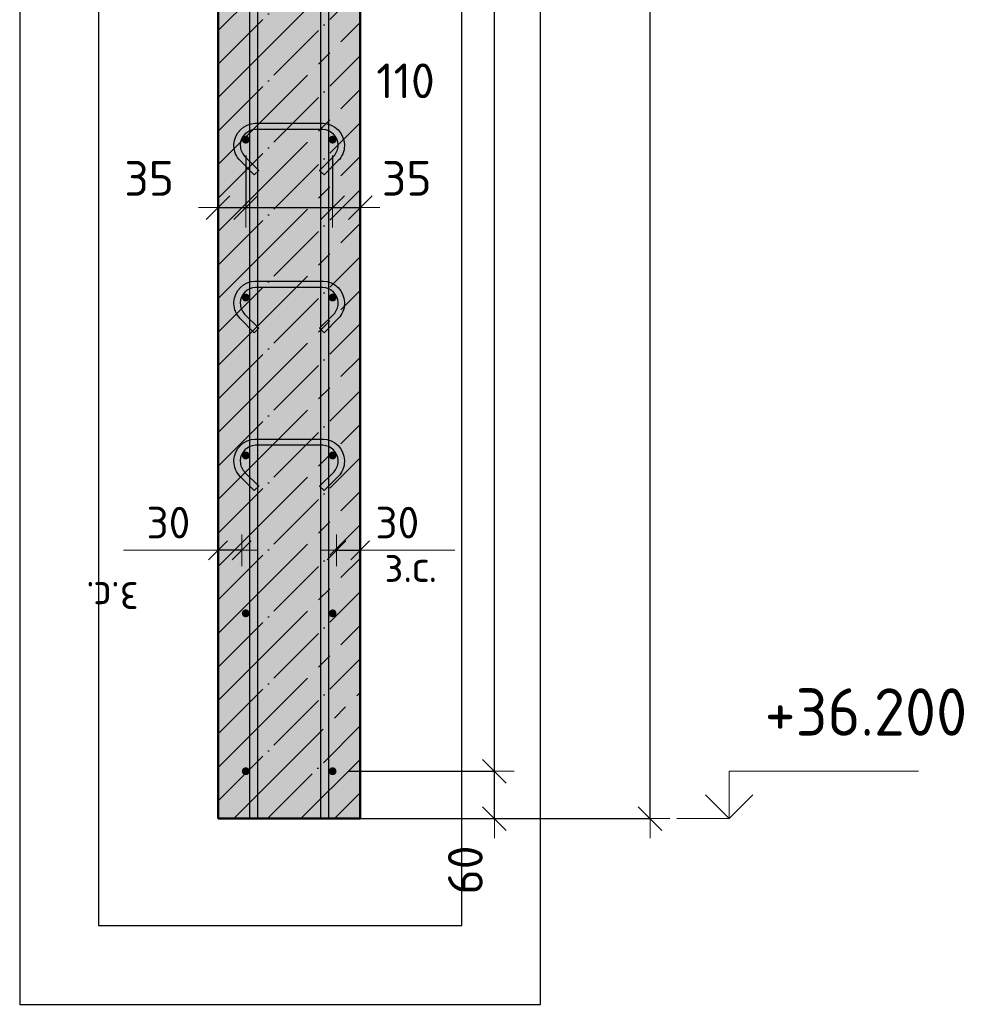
# Model space of a CAD drawing. Header units: millimetres. Extents: x -19950 to 69837, y -2757 to 40090.
# Tile 89 of 136: x 29245 to 30468, y 24478 to 25726. Entities that reach past the tile are written whole.
import ezdxf

# ---------------------------------------------------------------- set-up
doc = ezdxf.new("R2010")
doc.units = ezdxf.units.MM
doc.header["$PDMODE"] = 65
doc.linetypes.add('______11', pattern=[100, 80, -10, 0, -10])
doc.linetypes.add('______5', pattern=[220, 160, -20, 20, -20])
for name, color, linetype, lineweight in [('Standard', 7, 'Continuous', 25), ('Арм.стержн. вертикальными 1', 22, 'Continuous', 35), ('Арм.стержн.горизонт. 1', 180, 'Continuous', 35), ('Высотная отметки_ общее', 7, 'Continuous', 13), ('Размерная линия_ общее', 7, 'Continuous', 13), ('Размерная линия_ общее_1', 7, 'Continuous', 13)]:
    doc.layers.add(name, color=color, linetype=linetype, lineweight=lineweight)
doc.layers.add('Арм.стержн.Стяжки', color=7, linetype='Continuous', lineweight=35, true_color=0x501e0f)
doc.styles.add('ISOCPEUR', font='ISOCPEUR')
doc.dimstyles.new('DIMSTYLE_3', dxfattribs={"dimtxt": 40, "dimasz": 40, "dimexe": 0, "dimexo": 0.001, "dimgap": 20, "dimtad": 2, "dimdec": 0, "dimrnd": 5, "dimzin": 12, "dimdsep": 46, "dimtxsty": 'ISOCPEUR', "dimblk1": 'ALL_ML_STRICH', "dimblk2": 'ALL_ML_STRICH', "dimsah": 1, "dimcen": 0, "dimse1": 1, "dimse2": 1, "dimclrd": 7, "dimclre": 256, "dimclrt": 7, "dimadec": 0, "dimazin": 0, "dimtfac": 1, "dimtdec": 0, "dimtix": 1, "dimtmove": 2, "dimatfit": 3, "dimfxl": 0, "dimtvp": 1.2, "dimtzin": 0, "dimlwd": 0, "dimlwe": -3, "dimarcsym": 0})
doc.dimstyles.new('DIMSTYLE_5', dxfattribs={"dimtxt": 44, "dimasz": 50, "dimexe": 0, "dimexo": 0, "dimgap": 22, "dimtad": 2, "dimdec": 0, "dimrnd": 5, "dimzin": 12, "dimdsep": 46, "dimtxsty": 'ISOCPEUR', "dimblk1": 'ALL_ML_STRICH', "dimblk2": 'ALL_ML_STRICH', "dimsah": 1, "dimcen": 0, "dimclrd": 7, "dimclre": 256, "dimclrt": 7, "dimadec": 0, "dimazin": 0, "dimtfac": 1, "dimtdec": 0, "dimtix": 1, "dimtmove": 2, "dimatfit": 3, "dimfxl": 0, "dimtvp": 1.2, "dimtzin": 0, "dimlwd": 0, "dimlwe": -3, "dimarcsym": 0})
doc.dimstyles.new('DIMSTYLE_7', dxfattribs={"dimtxt": 44, "dimasz": 50, "dimexe": 0, "dimexo": 0, "dimgap": 22, "dimtad": 2, "dimdec": 0, "dimrnd": 5, "dimzin": 12, "dimdsep": 46, "dimtxsty": 'ISOCPEUR', "dimblk1": 'ALL_ML_STRICH', "dimblk2": 'ALL_ML_STRICH', "dimsah": 1, "dimcen": 0, "dimclrd": 7, "dimclre": 256, "dimclrt": 7, "dimadec": 0, "dimazin": 0, "dimtfac": 1, "dimtdec": 0, "dimtix": 1, "dimtmove": 2, "dimatfit": 3, "dimfxl": 0, "dimtzin": 0, "dimlwd": 0, "dimlwe": -3, "dimarcsym": 0})

# ---------------------------------------------------------------- blocks, each defined once
blk = doc.blocks.new('ALL_ML_STRICH')
at = {"color": 0, "linetype": 'ByBlock', "lineweight": -2}
for p, q in [((0, -0.5), (0, 0.5)), ((-0.3, -0.3), (0.3, 0.3)), ((-1, 0), (0.5, 0))]:
    blk.add_line(p, q, dxfattribs=at)
blk = doc.blocks.new('*D169')
at = {"layer": 'DEFPOINTS', "color": 7, "linetype": 'Continuous', "lineweight": 13, "transparency": 33554687}
for p in [(29531, 25573.7), (29496, 25487.6), (29496, 25446.7)]:
    blk.add_point(p, dxfattribs=at)
at = {"layer": 'Размерная линия_ общее', "color": 253, "linetype": 'Continuous', "lineweight": -2, "true_color": 0xa0a0a0, "transparency": 33554687}
for p, q in [((29531, 25553.7), (29531, 25487.6)), ((29496, 25466.7), (29496, 25487.6))]:
    blk.add_line(p, q, dxfattribs=at)
at = {"layer": 'Размерная линия_ общее', "color": 7, "linetype": 'Continuous', "lineweight": -2, "transparency": 33554687}
blk.add_line((29496, 25487.6), (29531, 25487.6), dxfattribs=at)
at = {"layer": 'Размерная линия_ общее', "color": 7, "linetype": 'Continuous', "lineweight": 13, "transparency": 33554687, "xscale": 50, "yscale": 50, "zscale": 50, "rotation": 180}
blk.add_blockref('ALL_ML_STRICH', (29496, 25487.6), dxfattribs=at)
at = {"layer": 'Размерная линия_ общее', "color": 7, "linetype": 'Continuous', "lineweight": 13, "transparency": 33554687, "xscale": 50, "yscale": 50, "zscale": 50}
blk.add_blockref('ALL_ML_STRICH', (29531, 25487.6), dxfattribs=at)
at = {"layer": 'Размерная линия_ общее', "color": 7, "linetype": 'Continuous', "lineweight": 13, "transparency": 33554687, "insert": (29408.7, 25524.6), "char_height": 44, "width": 88, "attachment_point": 5, "style": 'ISOCPEUR'}
blk.add_mtext('\\A1;{35}', dxfattribs=at)
blk = doc.blocks.new('*D170')
at = {"layer": 'DEFPOINTS', "color": 7, "linetype": 'Continuous', "lineweight": 13, "transparency": 33554687}
for p in [(29531, 25573.7), (29641, 25573.7), (29531, 25487.6)]:
    blk.add_point(p, dxfattribs=at)
at = {"layer": 'Размерная линия_ общее', "color": 253, "linetype": 'Continuous', "lineweight": -2, "true_color": 0xa0a0a0, "transparency": 33554687}
for p, q in [((29531, 25553.7), (29531, 25487.6)), ((29641, 25553.7), (29641, 25487.6))]:
    blk.add_line(p, q, dxfattribs=at)
at = {"layer": 'Размерная линия_ общее', "color": 7, "linetype": 'Continuous', "lineweight": -2, "transparency": 33554687}
blk.add_line((29531, 25487.6), (29641, 25487.6), dxfattribs=at)
at = {"layer": 'Размерная линия_ общее', "color": 7, "linetype": 'Continuous', "lineweight": 13, "transparency": 33554687, "xscale": 50, "yscale": 50, "zscale": 50, "rotation": 180}
blk.add_blockref('ALL_ML_STRICH', (29531, 25487.6), dxfattribs=at)
at = {"layer": 'Размерная линия_ общее', "color": 7, "linetype": 'Continuous', "lineweight": 13, "transparency": 33554687, "xscale": 50, "yscale": 50, "zscale": 50}
blk.add_blockref('ALL_ML_STRICH', (29641, 25487.6), dxfattribs=at)
at = {"layer": 'Размерная линия_ общее', "color": 7, "linetype": 'Continuous', "lineweight": 13, "transparency": 33554687, "insert": (29733.4, 25648.2), "char_height": 44, "width": 132, "attachment_point": 5, "style": 'ISOCPEUR'}
blk.add_mtext('\\A1;{110}', dxfattribs=at)
blk = doc.blocks.new('*D171')
at = {"layer": 'DEFPOINTS', "color": 7, "linetype": 'Continuous', "lineweight": 13, "transparency": 33554687}
for p in [(29641, 25573.7), (29641, 25487.6), (29676, 25450.1)]:
    blk.add_point(p, dxfattribs=at)
at = {"layer": 'Размерная линия_ общее', "color": 253, "linetype": 'Continuous', "lineweight": -2, "true_color": 0xa0a0a0, "transparency": 33554687}
for p, q in [((29641, 25553.7), (29641, 25487.6)), ((29676, 25470.1), (29676, 25487.6))]:
    blk.add_line(p, q, dxfattribs=at)
at = {"layer": 'Размерная линия_ общее', "color": 7, "linetype": 'Continuous', "lineweight": -2, "transparency": 33554687}
blk.add_line((29641, 25487.6), (29676, 25487.6), dxfattribs=at)
at = {"layer": 'Размерная линия_ общее', "color": 7, "linetype": 'Continuous', "lineweight": 13, "transparency": 33554687, "xscale": 50, "yscale": 50, "zscale": 50, "rotation": 180}
blk.add_blockref('ALL_ML_STRICH', (29641, 25487.6), dxfattribs=at)
at = {"layer": 'Размерная линия_ общее', "color": 7, "linetype": 'Continuous', "lineweight": 13, "transparency": 33554687, "xscale": 50, "yscale": 50, "zscale": 50}
blk.add_blockref('ALL_ML_STRICH', (29676, 25487.6), dxfattribs=at)
at = {"layer": 'Размерная линия_ общее', "color": 7, "linetype": 'Continuous', "lineweight": 13, "transparency": 33554687, "insert": (29735, 25524.7), "char_height": 44, "width": 88, "attachment_point": 5, "style": 'ISOCPEUR'}
blk.add_mtext('\\A1;{35}', dxfattribs=at)
blk = doc.blocks.new('*D173')
at = {"layer": 'DEFPOINTS', "color": 7, "linetype": 'Continuous', "lineweight": 13, "transparency": 33554687}
for p in [(29646, 25053.6), (29646, 25044.9), (29676, 25044.9)]:
    blk.add_point(p, dxfattribs=at)
at = {"layer": 'Размерная линия_ общее_1', "color": 7, "linetype": 'Continuous', "lineweight": -2, "transparency": 33554687}
blk.add_line((29646, 25053.6), (29676, 25053.6), dxfattribs=at)
at = {"layer": 'Размерная линия_ общее_1', "color": 7, "linetype": 'Continuous', "lineweight": 13, "transparency": 33554687, "xscale": 40, "yscale": 40, "zscale": 40, "rotation": 180}
blk.add_blockref('ALL_ML_STRICH', (29646, 25053.6), dxfattribs=at)
at = {"layer": 'Размерная линия_ общее_1', "color": 7, "linetype": 'Continuous', "lineweight": 13, "transparency": 33554687, "xscale": 40, "yscale": 40, "zscale": 40}
blk.add_blockref('ALL_ML_STRICH', (29676, 25053.6), dxfattribs=at)
at = {"layer": 'Размерная линия_ общее_1', "color": 7, "linetype": 'Continuous', "lineweight": 13, "transparency": 33554687, "insert": (29723, 25088.6), "char_height": 40, "width": 80, "attachment_point": 5, "style": 'ISOCPEUR'}
blk.add_mtext('\\A1;{30}', dxfattribs=at)
at = {"layer": 'Размерная линия_ общее_1', "color": 7, "linetype": 'Continuous', "lineweight": 13, "transparency": 33554687, "insert": (29706.6, 25053.4), "char_height": 40, "width": 2, "attachment_point": 1, "line_spacing_factor": 0.60241, "style": 'ISOCPEUR'}
blk.add_mtext('з.с.', dxfattribs=at)
blk = doc.blocks.new('*D174')
at = {"layer": 'DEFPOINTS', "color": 7, "linetype": 'Continuous', "lineweight": 13, "transparency": 33554687}
for p in [(29496, 25044.9), (29526, 25053.6), (29526, 25044.9)]:
    blk.add_point(p, dxfattribs=at)
at = {"layer": 'Размерная линия_ общее_1', "color": 7, "linetype": 'Continuous', "lineweight": -2, "transparency": 33554687}
blk.add_line((29526, 25053.6), (29496, 25053.6), dxfattribs=at)
at = {"layer": 'Размерная линия_ общее_1', "color": 7, "linetype": 'Continuous', "lineweight": 13, "transparency": 33554687, "xscale": 40, "yscale": 40, "zscale": 40}
for p, rotation in [((29496, 25053.6), 180), ((29526, 25053.6), 360)]:
    blk.add_blockref('ALL_ML_STRICH', p, dxfattribs=dict(at, rotation=rotation))
at = {"layer": 'Размерная линия_ общее_1', "color": 7, "linetype": 'Continuous', "lineweight": 13, "transparency": 33554687, "insert": (29433, 25088.6), "char_height": 40, "width": 80, "attachment_point": 5, "style": 'ISOCPEUR'}
blk.add_mtext('\\A1;{30}', dxfattribs=at)
at = {"layer": 'Размерная линия_ общее_1', "color": 7, "linetype": 'Continuous', "lineweight": 13, "transparency": 33554687, "insert": (29395.5, 24973.4), "char_height": 40, "width": 2, "attachment_point": 1, "rotation": 180, "line_spacing_factor": 0.60241, "style": 'ISOCPEUR'}
blk.add_mtext('з.с.', dxfattribs=at)
blk = doc.blocks.new('*D298')
at = {"layer": 'DEFPOINTS', "color": 7, "linetype": 'Continuous', "lineweight": 13, "transparency": 33554687}
for p in [(29676, 27833.7), (29724, 24713.7), (30043.3, 24713.7)]:
    blk.add_point(p, dxfattribs=at)
at = {"layer": 'Размерная линия_ общее', "color": 253, "linetype": 'Continuous', "lineweight": -2, "true_color": 0xa0a0a0, "transparency": 33554687}
for p, q in [((29696, 27833.7), (30043.3, 27833.7)), ((29744, 24713.7), (30043.3, 24713.7))]:
    blk.add_line(p, q, dxfattribs=at)
at = {"layer": 'Размерная линия_ общее', "color": 7, "linetype": 'Continuous', "lineweight": -2, "transparency": 33554687}
blk.add_line((30043.3, 24713.7), (30043.3, 27833.7), dxfattribs=at)
at = {"layer": 'Размерная линия_ общее', "color": 7, "linetype": 'Continuous', "lineweight": 13, "transparency": 33554687, "xscale": 50, "yscale": 50, "zscale": 50}
for p, rotation in [((30043.3, 27833.7), 90), ((30043.3, 24713.7), 270)]:
    blk.add_blockref('ALL_ML_STRICH', p, dxfattribs=dict(at, rotation=rotation))
at = {"layer": 'Размерная линия_ общее', "color": 7, "linetype": 'Continuous', "lineweight": 13, "transparency": 33554687, "insert": (30006.3, 26280.3), "char_height": 44, "width": 176, "attachment_point": 5, "rotation": 90, "style": 'ISOCPEUR'}
blk.add_mtext('\\A1;{3120}', dxfattribs=at)
blk = doc.blocks.new('COMPLEX_ELEVATIONDIM_11')
at = {"layer": 'Высотная отметки_ общее', "color": 7, "linetype": 'Continuous', "lineweight": 13, "transparency": 33554687}
for p, q in [((30143.3, 24713.7), (30143.3, 24773.7)), ((30143.3, 24773.7), (30383.3, 24773.7)), ((30143.3, 24713.7), (30113.3, 24743.7)), ((30143.3, 24713.7), (30173.3, 24743.7)), ((30143.3, 24713.7), (30143.3, 24713.7)), ((30143.3, 24713.7), (30143.3, 24713.7)), ((30143.3, 24713.7), (30143.3, 24713.7)), ((30143.3, 24713.7), (30143.3, 24713.7))]:
    blk.add_line(p, q, dxfattribs=at)
blk.add_lwpolyline([(30143.3, 24713.7), (30083.3, 24713.7), (30083.3, 24713.7), (30077.1, 24713.7)], dxfattribs=at)
at = {"layer": 'Высотная отметки_ общее', "color": 7, "linetype": 'Continuous', "lineweight": 13, "transparency": 33554687, "insert": (30188.3, 24818.7), "char_height": 60, "width": 298.477, "attachment_point": 7, "style": 'ISOCPEUR'}
blk.add_mtext('\\W0.96;+36.200', dxfattribs=at)
blk = doc.blocks.new('*D301')
at = {"layer": 'DEFPOINTS', "color": 7, "linetype": 'Continuous', "lineweight": 13, "transparency": 33554687}
for p in [(29641, 24773.7), (29621.9, 24713.7), (29846, 24713.7)]:
    blk.add_point(p, dxfattribs=at)
at = {"layer": 'Размерная линия_ общее', "color": 253, "linetype": 'Continuous', "lineweight": -2, "true_color": 0xa0a0a0, "transparency": 33554687}
for p, q in [((29661, 24773.7), (29846, 24773.7)), ((29641.9, 24713.7), (29846, 24713.7))]:
    blk.add_line(p, q, dxfattribs=at)
at = {"layer": 'Размерная линия_ общее', "color": 7, "linetype": 'Continuous', "lineweight": -2, "transparency": 33554687}
blk.add_line((29846, 24713.7), (29846, 24773.7), dxfattribs=at)
at = {"layer": 'Размерная линия_ общее', "color": 7, "linetype": 'Continuous', "lineweight": 13, "transparency": 33554687, "xscale": 50, "yscale": 50, "zscale": 50}
for p, rotation in [((29846, 24773.7), 90), ((29846, 24713.7), 270)]:
    blk.add_blockref('ALL_ML_STRICH', p, dxfattribs=dict(at, rotation=rotation))
at = {"layer": 'Размерная линия_ общее', "color": 7, "linetype": 'Continuous', "lineweight": 13, "transparency": 33554687, "insert": (29809.2, 24648.6), "char_height": 44, "width": 88, "attachment_point": 5, "rotation": 90, "style": 'ISOCPEUR'}
blk.add_mtext('\\A1;{60}', dxfattribs=at)
blk = doc.blocks.new('*D302')
at = {"layer": 'DEFPOINTS', "color": 7, "linetype": 'Continuous', "lineweight": 13, "transparency": 33554687}
for p in [(29641, 27773.7), (29641, 24773.7), (29846, 24773.7)]:
    blk.add_point(p, dxfattribs=at)
at = {"layer": 'Размерная линия_ общее', "color": 253, "linetype": 'Continuous', "lineweight": -2, "true_color": 0xa0a0a0, "transparency": 33554687}
for p, q in [((29661, 27773.7), (29846, 27773.7)), ((29661, 24773.7), (29846, 24773.7))]:
    blk.add_line(p, q, dxfattribs=at)
at = {"layer": 'Размерная линия_ общее', "color": 7, "linetype": 'Continuous', "lineweight": -2, "transparency": 33554687}
blk.add_line((29846, 24773.7), (29846, 27773.7), dxfattribs=at)
at = {"layer": 'Размерная линия_ общее', "color": 7, "linetype": 'Continuous', "lineweight": 13, "transparency": 33554687, "xscale": 50, "yscale": 50, "zscale": 50}
for p, rotation in [((29846, 27773.7), 90), ((29846, 24773.7), 270)]:
    blk.add_blockref('ALL_ML_STRICH', p, dxfattribs=dict(at, rotation=rotation))
at = {"layer": 'Размерная линия_ общее', "color": 7, "linetype": 'Continuous', "lineweight": 13, "transparency": 33554687, "insert": (29787, 26125.7), "char_height": 44, "width": 2.2, "attachment_point": 1, "rotation": 90, "line_spacing_factor": 0.60241, "style": 'ISOCPEUR'}
blk.add_mtext('\\W0.91;15х200=3000', dxfattribs=at)

msp = doc.modelspace()

# ---------------------------------------------------------------- hatches: boundary and pattern name
at = {"layer": 'Standard', "linetype": 'Continuous', "lineweight": -3, "transparency": 33554687}
msp.add_hatch(color=7, dxfattribs=at).paths.add_polyline_path([(29676, 27833.7), (29496, 27833.7), (29496, 24713.7), (29676, 24713.7)])
at = {"layer": 'Арм.стержн.горизонт. 1', "linetype": 'Continuous', "lineweight": 50, "transparency": 33554687}
for points in [[(29536, 25573.7), (29535.7, 25575.6), (29534.6, 25577.2), (29533, 25578.3), (29531, 25578.7), (29529.1, 25578.3), (29527.5, 25577.2), (29526.4, 25575.6), (29526, 25573.7), (29526.4, 25571.8), (29527.5, 25570.1), (29529.1, 25569), (29531, 25568.7), (29533, 25569), (29534.6, 25570.1), (29535.7, 25571.8)], [(29646, 25573.7), (29645.7, 25575.6), (29644.6, 25577.2), (29643, 25578.3), (29641, 25578.7), (29639.1, 25578.3), (29637.5, 25577.2), (29636.4, 25575.6), (29636, 25573.7), (29636.4, 25571.8), (29637.5, 25570.1), (29639.1, 25569), (29641, 25568.7), (29643, 25569), (29644.6, 25570.1), (29645.7, 25571.8)], [(29536, 25373.7), (29535.7, 25375.6), (29534.6, 25377.2), (29533, 25378.3), (29531, 25378.7), (29529.1, 25378.3), (29527.5, 25377.2), (29526.4, 25375.6), (29526, 25373.7), (29526.4, 25371.8), (29527.5, 25370.1), (29529.1, 25369), (29531, 25368.7), (29533, 25369), (29534.6, 25370.1), (29535.7, 25371.8)], [(29646, 25373.7), (29645.7, 25375.6), (29644.6, 25377.2), (29643, 25378.3), (29641, 25378.7), (29639.1, 25378.3), (29637.5, 25377.2), (29636.4, 25375.6), (29636, 25373.7), (29636.4, 25371.8), (29637.5, 25370.1), (29639.1, 25369), (29641, 25368.7), (29643, 25369), (29644.6, 25370.1), (29645.7, 25371.8)], [(29536, 25173.7), (29535.7, 25175.6), (29534.6, 25177.2), (29533, 25178.3), (29531, 25178.7), (29529.1, 25178.3), (29527.5, 25177.2), (29526.4, 25175.6), (29526, 25173.7), (29526.4, 25171.8), (29527.5, 25170.1), (29529.1, 25169), (29531, 25168.7), (29533, 25169), (29534.6, 25170.1), (29535.7, 25171.8)], [(29646, 25173.7), (29645.7, 25175.6), (29644.6, 25177.2), (29643, 25178.3), (29641, 25178.7), (29639.1, 25178.3), (29637.5, 25177.2), (29636.4, 25175.6), (29636, 25173.7), (29636.4, 25171.8), (29637.5, 25170.1), (29639.1, 25169), (29641, 25168.7), (29643, 25169), (29644.6, 25170.1), (29645.7, 25171.8)], [(29536, 24973.7), (29535.7, 24975.6), (29534.6, 24977.2), (29533, 24978.3), (29531, 24978.7), (29529.1, 24978.3), (29527.5, 24977.2), (29526.4, 24975.6), (29526, 24973.7), (29526.4, 24971.8), (29527.5, 24970.1), (29529.1, 24969), (29531, 24968.7), (29533, 24969), (29534.6, 24970.1), (29535.7, 24971.8)], [(29646, 24973.7), (29645.7, 24975.6), (29644.6, 24977.2), (29643, 24978.3), (29641, 24978.7), (29639.1, 24978.3), (29637.5, 24977.2), (29636.4, 24975.6), (29636, 24973.7), (29636.4, 24971.8), (29637.5, 24970.1), (29639.1, 24969), (29641, 24968.7), (29643, 24969), (29644.6, 24970.1), (29645.7, 24971.8)], [(29536, 24773.7), (29535.7, 24775.6), (29534.6, 24777.2), (29533, 24778.3), (29531, 24778.7), (29529.1, 24778.3), (29527.5, 24777.2), (29526.4, 24775.6), (29526, 24773.7), (29526.4, 24771.8), (29527.5, 24770.1), (29529.1, 24769), (29531, 24768.7), (29533, 24769), (29534.6, 24770.1), (29535.7, 24771.8)], [(29646, 24773.7), (29645.7, 24775.6), (29644.6, 24777.2), (29643, 24778.3), (29641, 24778.7), (29639.1, 24778.3), (29637.5, 24777.2), (29636.4, 24775.6), (29636, 24773.7), (29636.4, 24771.8), (29637.5, 24770.1), (29639.1, 24769), (29641, 24768.7), (29643, 24769), (29644.6, 24770.1), (29645.7, 24771.8)]]:
    msp.add_hatch(color=4, dxfattribs=at).paths.add_polyline_path(points)

# ---------------------------------------------------------------- linework, layer by layer
at = {"layer": 'Standard', "color": 52, "linetype": 'Continuous', "lineweight": -3, "transparency": 33554687}
for p, q in [((29344.6, 28905), (29344.6, 24578.4)), ((29344.6, 28905), (29344.6, 24578.4)), ((29804.6, 24578.4), (29804.6, 28905)), ((29804.6, 24578.4), (29804.6, 28905)), ((29344.6, 24578.4), (29804.6, 24578.4)), ((29344.6, 24578.4), (29804.6, 24578.4))]:
    msp.add_line(p, q, dxfattribs=at)
at = {"layer": 'Standard', "color": 7, "linetype": 'Continuous', "lineweight": 50, "transparency": 33554687}
for p, q in [((29496, 27833.7), (29496, 24713.7)), ((29676, 24713.7), (29676, 27833.7)), ((29496, 24713.7), (29676, 24713.7))]:
    msp.add_line(p, q, dxfattribs=at)
at = {"layer": 'Standard', "color": 7, "linetype": '______5', "lineweight": -3, "transparency": 33554687}
for p, q in [((29496, 25711.8), (29676, 25891.8)), ((29496, 25627), (29676, 25807)), ((29496, 25542.1), (29676, 25722.1)), ((29496, 25457.3), (29676, 25637.3)), ((29496, 25372.4), (29676, 25552.4)), ((29496, 25287.6), (29676, 25467.6)), ((29496, 25202.7), (29676, 25382.7)), ((29496, 25117.9), (29676, 25297.9)), ((29496, 25033), (29676, 25213)), ((29496, 24948.1), (29676, 25128.1)), ((29496, 24863.3), (29676, 25043.3)), ((29496, 24778.4), (29676, 24958.4)), ((29516.1, 24713.7), (29676, 24873.6)), ((29601, 24713.7), (29676, 24788.7))]:
    msp.add_line(p, q, dxfattribs=at)
at = {"layer": 'Standard', "color": 7, "linetype": '______11', "lineweight": -3, "transparency": 33554687}
for p, q in [((29496, 25669.4), (29676, 25849.4)), ((29496, 25584.5), (29676, 25764.5)), ((29496, 25499.7), (29676, 25679.7)), ((29496, 25414.8), (29676, 25594.8)), ((29496, 25330), (29676, 25510)), ((29496, 25245.1), (29676, 25425.1)), ((29496, 25160.3), (29676, 25340.3)), ((29496, 25075.4), (29676, 25255.4)), ((29496, 24990.6), (29676, 25170.6)), ((29496, 24905.7), (29676, 25085.7)), ((29496, 24820.9), (29676, 25000.9)), ((29496, 24736), (29676, 24916)), ((29558.6, 24713.7), (29676, 24831.2)), ((29643.4, 24713.7), (29676, 24746.3))]:
    msp.add_line(p, q, dxfattribs=at)
at = {"layer": 'Standard', "color": 7, "linetype": 'Continuous', "lineweight": 13, "transparency": 33554687}
for p, q in [((29496, 25053.6), (29376, 25053.6)), ((29676, 25053.6), (29796, 25053.6))]:
    msp.add_line(p, q, dxfattribs=at)
at = {"layer": 'Standard', "color": 7, "linetype": 'Continuous', "lineweight": 25, "transparency": 33554687}
msp.add_lwpolyline([(29244.6, 24478.4), (29904.6, 24478.4), (29904.6, 29005), (29244.6, 29005), (29244.6, 24478.4)], dxfattribs=at)
at = {"layer": 'Арм.стержн. вертикальными 1', "color": 4, "linetype": 'Continuous', "lineweight": 25, "transparency": 33554687}
for points in [[(29536, 24713.7), (29536, 28843.7), (29546, 28843.7), (29546, 24713.7), (29536, 24713.7)], [(29536, 24713.7), (29536, 28843.7), (29546, 28843.7), (29546, 24713.7), (29536, 24713.7)], [(29626, 24713.7), (29626, 28843.7), (29636, 28843.7), (29636, 24713.7), (29626, 24713.7)], [(29626, 24713.7), (29626, 28843.7), (29636, 28843.7), (29636, 24713.7), (29626, 24713.7)]]:
    msp.add_lwpolyline(points, dxfattribs=at)
at = {"layer": 'Арм.стержн.горизонт. 1', "color": 52, "linetype": 'Continuous', "lineweight": 50, "transparency": 33554687}
for p, q in [((29496, 24713.7), (29496, 24713.7)), ((29676, 24713.7), (29676, 24713.7))]:
    msp.add_line(p, q, dxfattribs=at)
at = {"layer": 'Арм.стержн.Стяжки', "color": 40, "linetype": 'Continuous', "lineweight": 25, "transparency": 33554687}
for points in [[(29624.6, 25534.8), (29642.5, 25552.7), (29643.7, 25554.1), (29644.8, 25555.6), (29645.7, 25557.2), (29646.5, 25558.9), (29647.1, 25560.6), (29647.6, 25562.4), (29647.9, 25564.3), (29648, 25566.2), (29648, 25567.3), (29647.5, 25570.9), (29646.3, 25574.6), (29644.5, 25577.9), (29642.2, 25580.7), (29639.4, 25582.9), (29636.1, 25584.8), (29632.4, 25586), (29628.8, 25586.5), (29543.3, 25586.5), (29539.7, 25586), (29536, 25584.8), (29532.6, 25582.9), (29529.9, 25580.7), (29527.6, 25577.9), (29525.8, 25574.6), (29524.5, 25570.9), (29524, 25567.3), (29524, 25566.2), (29524.2, 25564.3), (29524.5, 25562.4), (29524.9, 25560.6), (29525.6, 25558.9), (29526.4, 25557.2), (29527.3, 25555.6), (29528.4, 25554.1), (29529.6, 25552.7), (29547.5, 25534.8), (29541.8, 25529.1), (29523.8, 25547.2), (29522.1, 25549.1), (29520.6, 25551.2), (29519.3, 25553.5), (29518.2, 25555.8), (29517.3, 25558.2), (29516.6, 25560.8), (29516.2, 25563.3), (29516, 25565.9), (29516, 25567.9), (29516.7, 25572.7), (29518.4, 25577.8), (29521, 25582.5), (29524.2, 25586.3), (29528.1, 25589.6), (29532.8, 25592.2), (29537.8, 25593.9), (29542.7, 25594.5), (29629.4, 25594.5), (29634.2, 25593.9), (29639.3, 25592.2), (29644, 25589.6), (29647.9, 25586.3), (29651.1, 25582.5), (29653.7, 25577.8), (29655.4, 25572.7), (29656, 25567.9), (29656, 25565.9), (29655.9, 25563.3), (29655.5, 25560.8), (29654.8, 25558.2), (29653.9, 25555.8), (29652.8, 25553.5), (29651.5, 25551.2), (29650, 25549.1), (29648.3, 25547.2), (29630.3, 25529.1), (29624.6, 25534.8)], [(29624.6, 25334.8), (29642.5, 25352.7), (29643.7, 25354.1), (29644.8, 25355.6), (29645.7, 25357.2), (29646.5, 25358.9), (29647.1, 25360.6), (29647.6, 25362.4), (29647.9, 25364.3), (29648, 25366.2), (29648, 25367.3), (29647.5, 25370.9), (29646.3, 25374.6), (29644.5, 25377.9), (29642.2, 25380.7), (29639.4, 25382.9), (29636.1, 25384.8), (29632.4, 25386), (29628.8, 25386.5), (29543.3, 25386.5), (29539.7, 25386), (29536, 25384.8), (29532.6, 25382.9), (29529.9, 25380.7), (29527.6, 25377.9), (29525.8, 25374.6), (29524.5, 25370.9), (29524, 25367.3), (29524, 25366.2), (29524.2, 25364.3), (29524.5, 25362.4), (29524.9, 25360.6), (29525.6, 25358.9), (29526.4, 25357.2), (29527.3, 25355.6), (29528.4, 25354.1), (29529.6, 25352.7), (29547.5, 25334.8), (29541.8, 25329.1), (29523.8, 25347.2), (29522.1, 25349.1), (29520.6, 25351.2), (29519.3, 25353.5), (29518.2, 25355.8), (29517.3, 25358.2), (29516.6, 25360.8), (29516.2, 25363.3), (29516, 25365.9), (29516, 25367.9), (29516.7, 25372.7), (29518.4, 25377.8), (29521, 25382.5), (29524.2, 25386.3), (29528.1, 25389.6), (29532.8, 25392.2), (29537.8, 25393.9), (29542.7, 25394.5), (29629.4, 25394.5), (29634.2, 25393.9), (29639.3, 25392.2), (29644, 25389.6), (29647.9, 25386.3), (29651.1, 25382.5), (29653.7, 25377.8), (29655.4, 25372.7), (29656, 25367.9), (29656, 25365.9), (29655.9, 25363.3), (29655.5, 25360.8), (29654.8, 25358.2), (29653.9, 25355.8), (29652.8, 25353.5), (29651.5, 25351.2), (29650, 25349.1), (29648.3, 25347.2), (29630.3, 25329.1), (29624.6, 25334.8)], [(29624.6, 25134.8), (29642.5, 25152.7), (29643.7, 25154.1), (29644.8, 25155.6), (29645.7, 25157.2), (29646.5, 25158.9), (29647.1, 25160.6), (29647.6, 25162.4), (29647.9, 25164.3), (29648, 25166.2), (29648, 25167.3), (29647.5, 25170.9), (29646.3, 25174.6), (29644.5, 25177.9), (29642.2, 25180.7), (29639.4, 25182.9), (29636.1, 25184.8), (29632.4, 25186), (29628.8, 25186.5), (29543.3, 25186.5), (29539.7, 25186), (29536, 25184.8), (29532.6, 25182.9), (29529.9, 25180.7), (29527.6, 25177.9), (29525.8, 25174.6), (29524.5, 25170.9), (29524, 25167.3), (29524, 25166.2), (29524.2, 25164.3), (29524.5, 25162.4), (29524.9, 25160.6), (29525.6, 25158.9), (29526.4, 25157.2), (29527.3, 25155.6), (29528.4, 25154.1), (29529.6, 25152.7), (29547.5, 25134.8), (29541.8, 25129.1), (29523.8, 25147.2), (29522.1, 25149.1), (29520.6, 25151.2), (29519.3, 25153.5), (29518.2, 25155.8), (29517.3, 25158.2), (29516.6, 25160.8), (29516.2, 25163.3), (29516, 25165.9), (29516, 25167.9), (29516.7, 25172.7), (29518.4, 25177.8), (29521, 25182.5), (29524.2, 25186.3), (29528.1, 25189.6), (29532.8, 25192.2), (29537.8, 25193.9), (29542.7, 25194.5), (29629.4, 25194.5), (29634.2, 25193.9), (29639.3, 25192.2), (29644, 25189.6), (29647.9, 25186.3), (29651.1, 25182.5), (29653.7, 25177.8), (29655.4, 25172.7), (29656, 25167.9), (29656, 25165.9), (29655.9, 25163.3), (29655.5, 25160.8), (29654.8, 25158.2), (29653.9, 25155.8), (29652.8, 25153.5), (29651.5, 25151.2), (29650, 25149.1), (29648.3, 25147.2), (29630.3, 25129.1), (29624.6, 25134.8)]]:
    msp.add_lwpolyline(points, dxfattribs=at)

# ---------------------------------------------------------------- block references
at = {"layer": 'Высотная отметки_ общее', "color": 7, "linetype": 'Continuous', "lineweight": 13, "transparency": 33554687}
msp.add_blockref('COMPLEX_ELEVATIONDIM_11', (0, 0), dxfattribs=at)

# ---------------------------------------------------------------- dimensions: what is measured, and where the dimension line sits
at = {"layer": 'Размерная линия_ общее', "color": 7, "linetype": 'Continuous', "lineweight": 13, "transparency": 33554687}
for base, p1, p2, dimstyle, picture, middle in [((30043.3, 27833.7), (29744, 24713.7), (29696, 27833.7), 'DIMSTYLE_7', '*D298', (30006.3, 26280.3)), ((29846, 24773.7), (29641.9, 24713.7), (29661, 24773.7), 'DIMSTYLE_5', '*D301', (29809.2, 24648.6))]:
    dim = msp.add_linear_dim(base=base, p1=p1, p2=p2, angle=90, dimstyle=dimstyle, override={"dimpost": '<>', "dimclrd": 7, "dimclre": 253, "dimclrt": 7, "dimlwd": 0, "dimlwe": 65533}, dxfattribs=at)
    dim.commit()
    dim.dimension.update_dxf_attribs({"geometry": picture, "text_midpoint": middle, "dimtype": 160})
dim = msp.add_linear_dim(base=(29846, 27773.7), p1=(29661, 24773.7), p2=(29661, 27773.7), angle=90, text='\\W0.91;15х200=3000', dimstyle='DIMSTYLE_7', override={"dimpost": '<>', "dimclrd": 7, "dimclre": 253, "dimclrt": 7, "dimlwd": 0, "dimlwe": 65533}, dxfattribs=at)
dim.commit()
dim.dimension.update_dxf_attribs({"geometry": '*D302', "text_midpoint": (29824, 26273.7), "dimtype": 160})
for base, p1, p2, picture, middle in [((29641, 25487.6), (29531, 25553.7), (29641, 25553.7), '*D170', (29733.4, 25648.2)), ((29531, 25487.6), (29496, 25466.7), (29531, 25553.7), '*D169', (29408.7, 25524.6)), ((29676, 25487.6), (29641, 25553.7), (29676, 25470.1), '*D171', (29735, 25524.7))]:
    dim = msp.add_linear_dim(base=base, p1=p1, p2=p2, dimstyle='DIMSTYLE_5', override={"dimpost": '<>', "dimclrd": 7, "dimclre": 253, "dimclrt": 7, "dimlwd": 0, "dimlwe": 65533}, dxfattribs=at)
    dim.commit()
    dim.dimension.update_dxf_attribs({"geometry": picture, "text_midpoint": middle, "dimtype": 160})
at = {"layer": 'Размерная линия_ общее_1', "color": 7, "linetype": 'Continuous', "lineweight": 13, "transparency": 33554687}
dim = msp.add_linear_dim(base=(29496, 25053.6), p1=(29526, 25044.9), p2=(29496, 25044.9), angle=180, text='<>\\Xз.с.', dimstyle='DIMSTYLE_3', override={"dimpost": '<>', "dimclrd": 7, "dimclre": 253, "dimclrt": 7, "dimlwd": 0, "dimlwe": 65533}, dxfattribs=at)
dim.commit()
dim.dimension.update_dxf_attribs({"geometry": '*D174', "text_midpoint": (29433, 25088.6), "dimtype": 160})
dim = msp.add_linear_dim(base=(29676, 25053.6), p1=(29646, 25044.9), p2=(29676, 25044.9), text='<>\\Xз.с.', dimstyle='DIMSTYLE_3', override={"dimpost": '<>', "dimclrd": 7, "dimclre": 253, "dimclrt": 7, "dimlwd": 0, "dimlwe": 65533}, dxfattribs=at)
dim.commit()
dim.dimension.update_dxf_attribs({"geometry": '*D173', "text_midpoint": (29723, 25088.6), "dimtype": 160})

doc.saveas('drawing.dxf')
